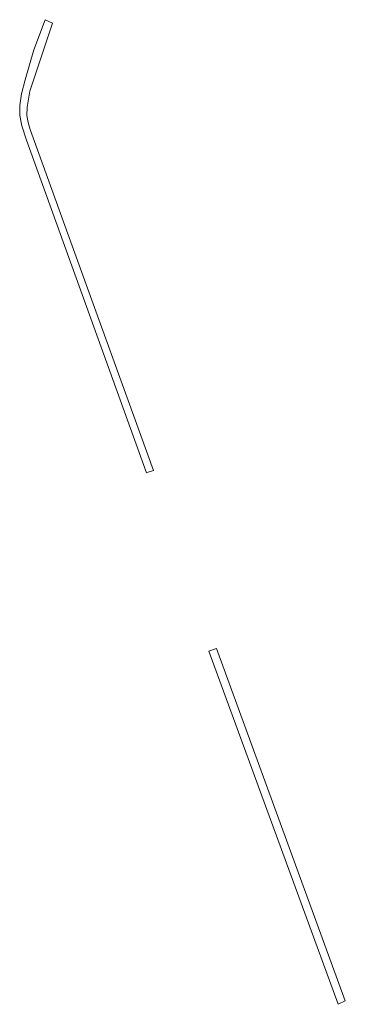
# Model space of a CAD drawing. Extents: x 212171 to 228808, y 571701 to 593093.
# Tile 77 of 97: x 226067 to 226098, y 585395 to 585488. Entities that reach past the tile are written whole.
import ezdxf

# ---------------------------------------------------------------- set-up
doc = ezdxf.new("R2010")
doc.units = 0
doc.layers.add('016 Alles planjaar 2023', color=72, linetype='Continuous', lineweight=20, true_color=0x1e90ff)

msp = doc.modelspace()

# ---------------------------------------------------------------- hatches: boundary and pattern name
at = {"layer": '016 Alles planjaar 2023', "true_color": 0x1e90ff}
h = msp.add_hatch(dxfattribs=at)
h.set_pattern_fill('DQ_CLEAR', color=72, style=0)
h.set_pattern_definition([])
h.paths.add_polyline_path([(226079.007, 585445.145), (226079.164, 585445.2), (226079.651, 585445.37), (226071.641, 585467.541), (226068.097, 585477.335), (226067.896, 585477.995), (226067.795, 585478.646), (226067.813, 585479.443), (226068.051, 585480.919), (226070.196, 585487.317), (226069.517, 585487.629), (226068.445, 585484.797), (226067.63, 585481.983), (226067.3, 585480.672), (226067.117, 585479.599), (226067.126, 585478.655), (226067.309, 585477.674), (226067.74, 585476.336), (226079.007, 585445.145)])
h = msp.add_hatch(dxfattribs=at)
h.set_pattern_fill('DQ_CLEAR', color=72, style=0)
h.set_pattern_definition([])
h.paths.add_polyline_path([(226096.96, 585395.321), (226097.619, 585395.633), (226085.554, 585428.683), (226084.822, 585428.431), (226096.96, 585395.321)])

# ---------------------------------------------------------------- linework, layer by layer
at = {"layer": '016 Alles planjaar 2023', "color": 14, "true_color": 0x004000}
for points in [[(226079.007, 585445.145), (226079.164, 585445.2), (226079.651, 585445.37), (226071.641, 585467.541), (226068.097, 585477.335), (226067.896, 585477.995), (226067.795, 585478.646), (226067.813, 585479.443), (226068.051, 585480.919), (226070.196, 585487.317), (226069.517, 585487.629), (226068.445, 585484.797), (226067.63, 585481.983), (226067.3, 585480.672), (226067.117, 585479.599), (226067.126, 585478.655), (226067.309, 585477.674), (226067.74, 585476.336), (226079.007, 585445.145)], [(226096.96, 585395.321), (226097.619, 585395.633), (226085.554, 585428.683), (226084.822, 585428.431), (226096.96, 585395.321)]]:
    msp.add_lwpolyline(points, close=True, dxfattribs=at)

doc.saveas('drawing.dxf')
